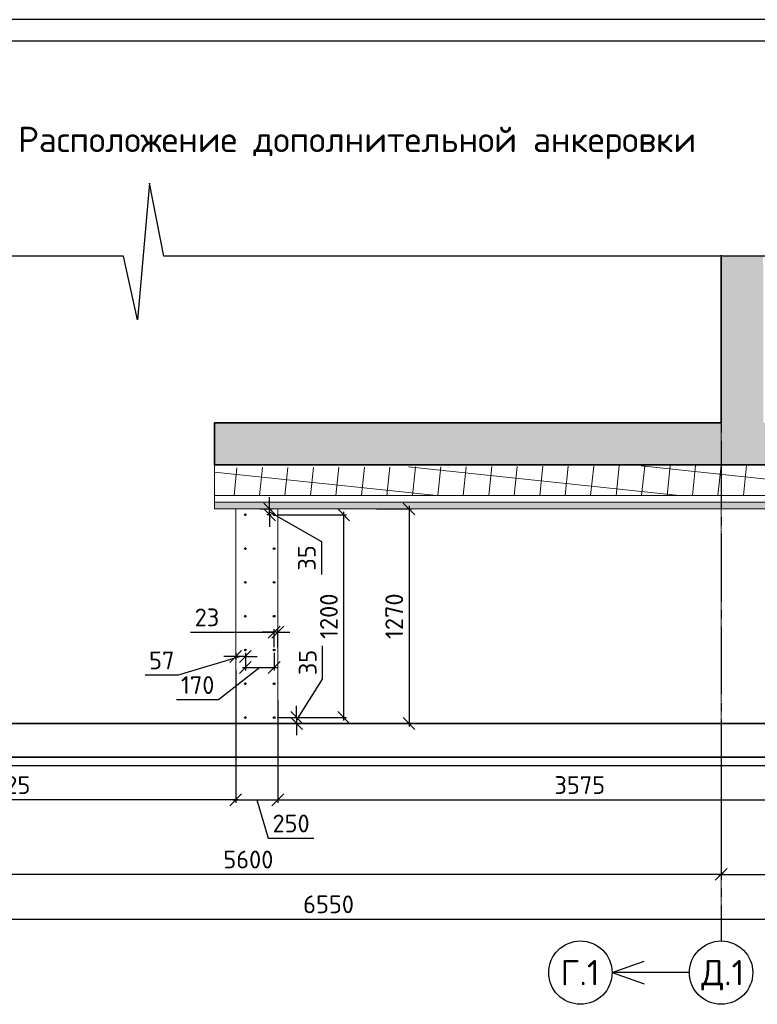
# Model space of a CAD drawing. Header units: millimetres. Extents: x 125896 to 2572636, y -120305 to 130347.
# Tile 207 of 256: x 473478 to 482214, y -85930 to -74273. Entities that reach past the tile are written whole.
import ezdxf

# ---------------------------------------------------------------- set-up
doc = ezdxf.new("R2010")
doc.units = ezdxf.units.MM
for name, pattern in [('______5', [1100, 800, -100, 100, -100]), ('CENTER', [2, 1.25, -0.25, 0.25, -0.25]), ('CENTER2', [28.575, 19.05, -3.175, 3.175, -3.175])]:
    doc.linetypes.add(name, pattern=pattern)
for name, color, linetype in [('11', 7, 'Continuous'), ('СПДС_Оси', 7, 'Continuous'), ('Столовая - обозначения', 7, 'Continuous')]:
    doc.layers.add(name, color=color, linetype=linetype)
for name, color, linetype, lineweight in [('Навесной фасад', 7, 'Continuous', 25), ('ОСИ', 7, 'CENTER', 15), ('Столовая Двери и окна', 7, 'Continuous', 15), ('ТЕКСТ', 7, 'Continuous', 15)]:
    doc.layers.add(name, color=color, linetype=linetype, lineweight=lineweight)
doc.layers.add('Стена_ бетон несущ.', color=7, linetype='Continuous', lineweight=70, true_color=0xb4b496)
doc.styles.get("Standard").update_dxf_attribs({"font": 'isocpeur.ttf'})
doc.dimstyles.new('Осевые', dxfattribs={"dimscale": 0.7, "dimtxt": 450, "dimasz": 400, "dimexe": 100, "dimexo": 100, "dimgap": 100, "dimtad": 1, "dimdec": 0, "dimzin": 0, "dimdsep": 46, "dimtxsty": 'Standard', "dimblk": 'OBLIQUE', "dimcen": 9, "dimdle": 100, "dimazin": 0, "dimtm": 1e-09, "dimtfac": 1, "dimtdec": 0, "dimtofl": 0, "dimtmove": 0, "dimatfit": 3, "dimfxl": 1, "dimtolj": 1, "dimtzin": 0, "dimarcsym": 0})

# ---------------------------------------------------------------- blocks, each defined once
blk = doc.blocks.new('Штамп')
at = {"layer": '11'}
blk.add_line((311470, 126228), (252070, 126228), dxfattribs=at)
at = {"layer": '11', "lineweight": 30}
blk.add_line((254210, 125978), (311220, 125978), dxfattribs=at)
blk = doc.blocks.new('_OBLIQUE')
at = {"color": 0, "linetype": 'ByBlock'}
blk.add_line((-0.5, -0.5), (0.5, 0.5), dxfattribs=at)
blk = doc.blocks.new('*D1252')
at = {"layer": 'Defpoints', "color": 0, "linetype": 'ByBlock', "lineweight": 20, "ltscale": 13, "transparency": 16777216}
for p in [(483685, -82605), (481785, -83695), (483685, -84391)]:
    blk.add_point(p, dxfattribs=at)
at = {"layer": 'ОСИ', "color": 0, "linetype": 'ByBlock', "lineweight": -2, "ltscale": 13, "transparency": 16777216}
for p, q in [((483685, -82640), (483685, -84426)), ((481785, -83730), (481785, -84426)), ((481750, -84391), (483720, -84391))]:
    blk.add_line(p, q, dxfattribs=at)
at = {"layer": 'ОСИ', "color": 0, "linetype": 'ByBlock', "lineweight": -2, "ltscale": 13, "transparency": 16777216, "xscale": 140, "yscale": 140, "zscale": 140, "rotation": 180}
blk.add_blockref('_OBLIQUE', (481785, -84391), dxfattribs=at)
at = {"layer": 'ОСИ', "color": 0, "linetype": 'ByBlock', "lineweight": -2, "ltscale": 13, "transparency": 16777216, "xscale": 140, "yscale": 140, "zscale": 140}
blk.add_blockref('_OBLIQUE', (483685, -84391), dxfattribs=at)
at = {"layer": 'ОСИ', "color": 0, "linetype": 'ByBlock', "ltscale": 13, "transparency": 16777216, "insert": (482735, -84216), "char_height": 210, "attachment_point": 5}
blk.add_mtext('\\A1;950', dxfattribs=at)
blk = doc.blocks.new('*D1253')
at = {"layer": 'Defpoints', "color": 0, "linetype": 'ByBlock', "lineweight": 20, "ltscale": 13, "transparency": 16777216}
for p in [(470586, -82054), (481785, -83277), (470586, -84391)]:
    blk.add_point(p, dxfattribs=at)
at = {"layer": 'ОСИ', "color": 0, "linetype": 'ByBlock', "lineweight": -2, "ltscale": 13, "transparency": 16777216}
for p, q in [((470586, -82089), (470586, -84426)), ((481785, -83312), (481785, -84426)), ((481820, -84391), (470551, -84391))]:
    blk.add_line(p, q, dxfattribs=at)
at = {"layer": 'ОСИ', "color": 0, "linetype": 'ByBlock', "lineweight": -2, "ltscale": 13, "transparency": 16777216, "xscale": 140, "yscale": 140, "zscale": 140, "rotation": 180}
blk.add_blockref('_OBLIQUE', (470586, -84391), dxfattribs=at)
at = {"layer": 'ОСИ', "color": 0, "linetype": 'ByBlock', "lineweight": -2, "ltscale": 13, "transparency": 16777216, "xscale": 140, "yscale": 140, "zscale": 140}
blk.add_blockref('_OBLIQUE', (481785, -84391), dxfattribs=at)
at = {"layer": 'ОСИ', "color": 0, "linetype": 'ByBlock', "ltscale": 13, "transparency": 16777216, "insert": (476186, -84216), "char_height": 210, "attachment_point": 5}
blk.add_mtext('\\A1;5600', dxfattribs=at)
blk = doc.blocks.new('*D1254')
at = {"layer": 'Defpoints', "color": 0, "linetype": 'ByBlock', "lineweight": 20, "ltscale": 13, "transparency": 16777216}
for p in [(470586, -82054), (483685, -82156), (483685, -84921)]:
    blk.add_point(p, dxfattribs=at)
at = {"layer": 'ОСИ', "color": 0, "linetype": 'ByBlock', "lineweight": -2, "ltscale": 13, "transparency": 16777216}
for p, q in [((470586, -82089), (470586, -84956)), ((483685, -82191), (483685, -84956)), ((470551, -84921), (483720, -84921))]:
    blk.add_line(p, q, dxfattribs=at)
at = {"layer": 'ОСИ', "color": 0, "linetype": 'ByBlock', "lineweight": -2, "ltscale": 13, "transparency": 16777216, "xscale": 140, "yscale": 140, "zscale": 140, "rotation": 180}
blk.add_blockref('_OBLIQUE', (470586, -84921), dxfattribs=at)
at = {"layer": 'ОСИ', "color": 0, "linetype": 'ByBlock', "lineweight": -2, "ltscale": 13, "transparency": 16777216, "xscale": 140, "yscale": 140, "zscale": 140}
blk.add_blockref('_OBLIQUE', (483685, -84921), dxfattribs=at)
at = {"layer": 'ОСИ', "color": 0, "linetype": 'ByBlock', "ltscale": 13, "transparency": 16777216, "insert": (477136, -84746), "char_height": 210, "attachment_point": 5}
blk.add_mtext('\\A1;6550', dxfattribs=at)
blk = doc.blocks.new('*D1267')
at = {"layer": 'Defpoints', "color": 0, "linetype": 'ByBlock', "lineweight": 30, "ltscale": 13, "transparency": 16777216}
for p in [(470586, -81906), (476036, -81936), (470586, -83509)]:
    blk.add_point(p, dxfattribs=at)
at = {"layer": 'ОСИ', "color": 0, "linetype": 'ByBlock', "lineweight": -2, "ltscale": 13, "transparency": 16777216}
for p, q in [((470586, -81941), (470586, -83544)), ((476036, -81971), (476036, -83544)), ((476071, -83509), (470551, -83509))]:
    blk.add_line(p, q, dxfattribs=at)
at = {"layer": 'ОСИ', "color": 0, "linetype": 'ByBlock', "lineweight": -2, "ltscale": 13, "transparency": 16777216, "xscale": 140, "yscale": 140, "zscale": 140, "rotation": 180}
blk.add_blockref('_OBLIQUE', (470586, -83509), dxfattribs=at)
at = {"layer": 'ОСИ', "color": 0, "linetype": 'ByBlock', "lineweight": -2, "ltscale": 13, "transparency": 16777216, "xscale": 140, "yscale": 140, "zscale": 140}
blk.add_blockref('_OBLIQUE', (476036, -83509), dxfattribs=at)
at = {"layer": 'ОСИ', "color": 0, "linetype": 'ByBlock', "ltscale": 13, "transparency": 16777216, "insert": (473311, -83334), "char_height": 210, "attachment_point": 5}
blk.add_mtext('\\A1;2725', dxfattribs=at)
blk = doc.blocks.new('*D1268')
at = {"layer": 'Defpoints', "color": 0, "linetype": 'ByBlock', "lineweight": 30, "ltscale": 13, "transparency": 16777216}
for p in [(483685, -82135, 6200), (476536, -82293), (483685, -83509)]:
    blk.add_point(p, dxfattribs=at)
at = {"layer": 'ОСИ', "color": 0, "linetype": 'ByBlock', "lineweight": -2, "ltscale": 13, "transparency": 16777216}
for p, q in [((483685, -82170), (483685, -83544)), ((476536, -82328), (476536, -83544)), ((476501, -83509), (483720, -83509))]:
    blk.add_line(p, q, dxfattribs=at)
at = {"layer": 'ОСИ', "color": 0, "linetype": 'ByBlock', "lineweight": -2, "ltscale": 13, "transparency": 16777216, "xscale": 140, "yscale": 140, "zscale": 140, "rotation": 180}
blk.add_blockref('_OBLIQUE', (476536, -83509), dxfattribs=at)
at = {"layer": 'ОСИ', "color": 0, "linetype": 'ByBlock', "lineweight": -2, "ltscale": 13, "transparency": 16777216, "xscale": 140, "yscale": 140, "zscale": 140}
blk.add_blockref('_OBLIQUE', (483685, -83509), dxfattribs=at)
at = {"layer": 'ОСИ', "color": 0, "linetype": 'ByBlock', "ltscale": 13, "transparency": 16777216, "insert": (480111, -83334), "char_height": 210, "attachment_point": 5}
blk.add_mtext('\\A1;3575', dxfattribs=at)
blk = doc.blocks.new('*D1269')
at = {"layer": 'Defpoints', "color": 0, "linetype": 'ByBlock', "lineweight": 30, "ltscale": 13, "transparency": 16777216}
for p in [(476536, -82293), (476036, -82449), (476536, -83509)]:
    blk.add_point(p, dxfattribs=at)
at = {"layer": 'ОСИ', "color": 0, "linetype": 'ByBlock', "lineweight": -2, "ltscale": 13, "transparency": 16777216}
for p, q in [((476536, -82328), (476536, -83544)), ((476036, -82484), (476036, -83544)), ((476001, -83509), (476571, -83509)), ((476286, -83509), (476422, -83964)), ((476422, -83964), (476961, -83964))]:
    blk.add_line(p, q, dxfattribs=at)
at = {"layer": 'ОСИ', "color": 0, "linetype": 'ByBlock', "lineweight": -2, "ltscale": 13, "transparency": 16777216, "xscale": 140, "yscale": 140, "zscale": 140, "rotation": 180}
blk.add_blockref('_OBLIQUE', (476036, -83509), dxfattribs=at)
at = {"layer": 'ОСИ', "color": 0, "linetype": 'ByBlock', "lineweight": -2, "ltscale": 13, "transparency": 16777216, "xscale": 140, "yscale": 140, "zscale": 140}
blk.add_blockref('_OBLIQUE', (476536, -83509), dxfattribs=at)
at = {"layer": 'ОСИ', "color": 0, "linetype": 'ByBlock', "ltscale": 13, "transparency": 16777216, "insert": (476692, -83789), "char_height": 210, "attachment_point": 5}
blk.add_mtext('\\A1;250', dxfattribs=at)
blk = doc.blocks.new('*D1271')
at = {"layer": 'Defpoints', "color": 0, "linetype": 'ByBlock', "lineweight": 30, "ltscale": 13, "transparency": 16777216}
for p in [(476286, -80065), (476438, -80065), (476491, -80135)]:
    blk.add_point(p, dxfattribs=at)
at = {"layer": 'ОСИ', "color": 0, "linetype": 'ByBlock', "lineweight": -2, "ltscale": 13, "transparency": 16777216}
for p, q in [((476438, -80065), (476438, -79925)), ((476321, -80065), (476473, -80065)), ((476438, -80135), (476438, -80065)), ((476456, -80135), (476403, -80135)), ((476438, -80100), (477053, -80449)), ((476438, -80135), (476438, -80275)), ((477053, -80449), (477053, -80841))]:
    blk.add_line(p, q, dxfattribs=at)
at = {"layer": 'ОСИ', "color": 0, "linetype": 'ByBlock', "lineweight": -2, "ltscale": 13, "transparency": 16777216, "xscale": 140, "yscale": 140, "zscale": 140}
for p, rotation in [((476438, -80065), 270), ((476438, -80135), 90)]:
    blk.add_blockref('_OBLIQUE', p, dxfattribs=dict(at, rotation=rotation))
at = {"layer": 'ОСИ', "color": 0, "linetype": 'ByBlock', "ltscale": 13, "transparency": 16777216, "insert": (476878, -80645), "char_height": 210, "attachment_point": 5, "rotation": 90}
blk.add_mtext('\\A1;35', dxfattribs=at)
blk = doc.blocks.new('*D1272')
at = {"layer": 'Defpoints', "color": 0, "linetype": 'ByBlock', "lineweight": 30, "ltscale": 13, "transparency": 16777216}
for p in [(476491, -82535), (476491, -82605), (476758, -82605)]:
    blk.add_point(p, dxfattribs=at)
at = {"layer": 'ОСИ', "color": 0, "linetype": 'ByBlock', "lineweight": -2, "ltscale": 13, "transparency": 16777216}
for p, q in [((477064, -82079), (477064, -81687)), ((476758, -82570), (477064, -82079)), ((476758, -82535), (476758, -82395)), ((476526, -82535), (476793, -82535)), ((476526, -82605), (476793, -82605)), ((476758, -82535), (476758, -82605)), ((476758, -82605), (476758, -82745))]:
    blk.add_line(p, q, dxfattribs=at)
at = {"layer": 'ОСИ', "color": 0, "linetype": 'ByBlock', "lineweight": -2, "ltscale": 13, "transparency": 16777216, "xscale": 140, "yscale": 140, "zscale": 140}
for p, rotation in [((476758, -82535), 270), ((476758, -82605), 90)]:
    blk.add_blockref('_OBLIQUE', p, dxfattribs=dict(at, rotation=rotation))
at = {"layer": 'ОСИ', "color": 0, "linetype": 'ByBlock', "ltscale": 13, "transparency": 16777216, "insert": (476889, -81883), "char_height": 210, "attachment_point": 5, "rotation": 90}
blk.add_mtext('\\A1;35', dxfattribs=at)
blk = doc.blocks.new('*D1270')
at = {"layer": 'Defpoints', "color": 0, "linetype": 'ByBlock', "lineweight": 30, "ltscale": 13, "transparency": 16777216}
for p in [(476491, -80135), (477315, -80135), (476491, -82535)]:
    blk.add_point(p, dxfattribs=at)
at = {"layer": 'ОСИ', "color": 0, "linetype": 'ByBlock', "lineweight": -2, "ltscale": 13, "transparency": 16777216}
for p, q in [((476526, -80135), (477350, -80135)), ((477315, -82570), (477315, -80100)), ((476526, -82535), (477350, -82535))]:
    blk.add_line(p, q, dxfattribs=at)
at = {"layer": 'ОСИ', "color": 0, "linetype": 'ByBlock', "lineweight": -2, "ltscale": 13, "transparency": 16777216, "xscale": 140, "yscale": 140, "zscale": 140}
for p, rotation in [((477315, -80135), 90), ((477315, -82535), 270)]:
    blk.add_blockref('_OBLIQUE', p, dxfattribs=dict(at, rotation=rotation))
at = {"layer": 'ОСИ', "color": 0, "linetype": 'ByBlock', "ltscale": 13, "transparency": 16777216, "insert": (477140, -81335), "char_height": 210, "attachment_point": 5, "rotation": 90}
blk.add_mtext('\\A1;1200', dxfattribs=at)
blk = doc.blocks.new('*D1273')
at = {"layer": 'Defpoints', "color": 0, "linetype": 'ByBlock', "lineweight": 30, "ltscale": 13, "transparency": 16777216}
for p in [(476151, -81735), (476491, -81735), (476491, -81942)]:
    blk.add_point(p, dxfattribs=at)
at = {"layer": 'ОСИ', "color": 0, "linetype": 'ByBlock', "lineweight": -2, "ltscale": 13, "transparency": 16777216}
for p, q in [((476151, -81770), (476151, -81977)), ((476491, -81770), (476491, -81977)), ((476321, -81942), (475834, -82325)), ((476116, -81942), (476526, -81942)), ((475834, -82325), (475337, -82325))]:
    blk.add_line(p, q, dxfattribs=at)
at = {"layer": 'ОСИ', "color": 0, "linetype": 'ByBlock', "lineweight": -2, "ltscale": 13, "transparency": 16777216, "xscale": 140, "yscale": 140, "zscale": 140, "rotation": 180}
blk.add_blockref('_OBLIQUE', (476151, -81942), dxfattribs=at)
at = {"layer": 'ОСИ', "color": 0, "linetype": 'ByBlock', "lineweight": -2, "ltscale": 13, "transparency": 16777216, "xscale": 140, "yscale": 140, "zscale": 140}
blk.add_blockref('_OBLIQUE', (476491, -81942), dxfattribs=at)
at = {"layer": 'ОСИ', "color": 0, "linetype": 'ByBlock', "ltscale": 13, "transparency": 16777216, "insert": (475586, -82150), "char_height": 210, "attachment_point": 5}
blk.add_mtext('\\A1;170', dxfattribs=at)
blk = doc.blocks.new('*D1274')
at = {"layer": 'Defpoints', "color": 0, "linetype": 'ByBlock', "lineweight": 30, "ltscale": 13, "transparency": 16777216}
for p in [(476036, -81735), (476036, -81812), (476151, -81735)]:
    blk.add_point(p, dxfattribs=at)
at = {"layer": 'ОСИ', "color": 0, "linetype": 'ByBlock', "lineweight": -2, "ltscale": 13, "transparency": 16777216}
for p, q in [((476093, -81812), (475356, -82033)), ((476036, -81812), (475896, -81812)), ((476036, -81770), (476036, -81847)), ((476151, -81812), (476036, -81812)), ((476151, -81770), (476151, -81847)), ((476151, -81812), (476291, -81812)), ((475356, -82033), (474964, -82033))]:
    blk.add_line(p, q, dxfattribs=at)
at = {"layer": 'ОСИ', "color": 0, "linetype": 'ByBlock', "lineweight": -2, "ltscale": 13, "transparency": 16777216, "xscale": 140, "yscale": 140, "zscale": 140}
blk.add_blockref('_OBLIQUE', (476036, -81812), dxfattribs=at)
at = {"layer": 'ОСИ', "color": 0, "linetype": 'ByBlock', "lineweight": -2, "ltscale": 13, "transparency": 16777216, "xscale": 140, "yscale": 140, "zscale": 140, "rotation": 180}
blk.add_blockref('_OBLIQUE', (476151, -81812), dxfattribs=at)
at = {"layer": 'ОСИ', "color": 0, "linetype": 'ByBlock', "ltscale": 13, "transparency": 16777216, "insert": (475160, -81858), "char_height": 210, "attachment_point": 5}
blk.add_mtext('\\A1;57', dxfattribs=at)
blk = doc.blocks.new('*D1275')
at = {"layer": 'Defpoints', "color": 0, "linetype": 'ByBlock', "lineweight": 30, "ltscale": 13, "transparency": 16777216}
for p in [(476491, -81524), (476491, -81735), (476536, -81735)]:
    blk.add_point(p, dxfattribs=at)
at = {"layer": 'ОСИ', "color": 0, "linetype": 'ByBlock', "lineweight": -2, "ltscale": 13, "transparency": 16777216}
for p, q in [((475500, -81524), (476491, -81524)), ((476491, -81524), (476351, -81524)), ((476491, -81700), (476491, -81489)), ((476536, -81524), (476491, -81524)), ((476536, -81700), (476536, -81489)), ((476536, -81524), (476676, -81524))]:
    blk.add_line(p, q, dxfattribs=at)
at = {"layer": 'ОСИ', "color": 0, "linetype": 'ByBlock', "lineweight": -2, "ltscale": 13, "transparency": 16777216, "xscale": 140, "yscale": 140, "zscale": 140}
blk.add_blockref('_OBLIQUE', (476491, -81524), dxfattribs=at)
at = {"layer": 'ОСИ', "color": 0, "linetype": 'ByBlock', "lineweight": -2, "ltscale": 13, "transparency": 16777216, "xscale": 140, "yscale": 140, "zscale": 140, "rotation": 180}
blk.add_blockref('_OBLIQUE', (476536, -81524), dxfattribs=at)
at = {"layer": 'ОСИ', "color": 0, "linetype": 'ByBlock', "ltscale": 13, "transparency": 16777216, "insert": (475696, -81349), "char_height": 210, "attachment_point": 5}
blk.add_mtext('\\A1;23', dxfattribs=at)
blk = doc.blocks.new('*D1276')
at = {"layer": 'Defpoints', "color": 0, "linetype": 'ByBlock', "lineweight": 30, "ltscale": 13, "transparency": 16777216}
for p in [(477667, -80065), (477667, -82605), (478089, -82605)]:
    blk.add_point(p, dxfattribs=at)
at = {"layer": 'ОСИ', "color": 0, "linetype": 'ByBlock', "lineweight": -2, "ltscale": 13, "transparency": 16777216}
for p, q in [((477702, -80065), (478124, -80065)), ((478089, -80030), (478089, -82640)), ((477702, -82605), (478124, -82605))]:
    blk.add_line(p, q, dxfattribs=at)
at = {"layer": 'ОСИ', "color": 0, "linetype": 'ByBlock', "lineweight": -2, "ltscale": 13, "transparency": 16777216, "xscale": 140, "yscale": 140, "zscale": 140}
for p, rotation in [((478089, -80065), 90), ((478089, -82605), 270)]:
    blk.add_blockref('_OBLIQUE', p, dxfattribs=dict(at, rotation=rotation))
at = {"layer": 'ОСИ', "color": 0, "linetype": 'ByBlock', "ltscale": 13, "transparency": 16777216, "insert": (477914, -81335), "char_height": 210, "attachment_point": 5, "rotation": 90}
blk.add_mtext('\\A1;1270', dxfattribs=at)

msp = doc.modelspace()

# ---------------------------------------------------------------- hatches: boundary and pattern name
at = {"layer": 'Навесной фасад', "linetype": 'Continuous', "lineweight": 18, "transparency": 33554687}
h = msp.add_hatch(dxfattribs=at)
h.set_pattern_fill('__________6', color=41, scale=200, angle=309, style=0, pattern_type=2)
h.set_pattern_definition([(354, (2150532.12, -670724.85), (31.358537, 298.35657), []), (84, (2150532.12, -670724.85), (-298.35657, 31.358537), [])])
edge = h.paths.add_edge_path()
edge.add_line((475786, -79544.6), (475786, -79904.6))
edge.add_line((475789.8, -79904.6), (483285.5, -79904.6))
edge.add_line((483285.5, -79904.6), (483285.5, -79544.6))
edge.add_line((483285.5, -79544.6), (475786, -79577.8))
edge.add_line((475786, -79577.8), (475786, -79544.6))
at = {"layer": 'Навесной фасад', "linetype": 'Continuous', "lineweight": 18, "true_color": 0xf0b464, "transparency": 33554687}
msp.add_hatch(color=31, dxfattribs=at).paths.add_polyline_path([(483285.5, -79984.6), (475786, -79984.6), (475786, -80064.6), (483285.5, -80064.6)])
at = {"layer": 'Стена_ бетон несущ.', "linetype": 'Continuous', "lineweight": 18, "true_color": 0xf1f1f1, "transparency": 33554687}
for points in [[(481783, -77074.1), (481785.5, -79533.3), (482285.5, -79533.3), (482283, -77074.1)], [(481785.5, -79044.6), (475786, -79044.6), (475786, -79544.6), (483685.5, -79544.6), (483685.5, -79044.6), (482285.5, -79044.6), (482285.5, -79533.3), (481785.5, -79533.3)]]:
    msp.add_hatch(color=7, dxfattribs=at).paths.add_polyline_path(points)
at = {"layer": 'Столовая Двери и окна', "lineweight": 30}
h = msp.add_hatch(color=5, dxfattribs=at)
edge = h.paths.add_edge_path()
edge.add_arc((476151, -80134.6), 10, 0, 360)
h = msp.add_hatch(color=5, dxfattribs=at)
edge = h.paths.add_edge_path()
edge.add_arc((476491, -80134.6), 10, 0, 360)
h = msp.add_hatch(color=5, dxfattribs=at)
edge = h.paths.add_edge_path()
edge.add_arc((476151, -80534.6), 10, 0, 360)
h = msp.add_hatch(color=5, dxfattribs=at)
edge = h.paths.add_edge_path()
edge.add_arc((476491, -80534.6), 10, 0, 360)
h = msp.add_hatch(color=5, dxfattribs=at)
edge = h.paths.add_edge_path()
edge.add_arc((476151, -80934.6), 10, 0, 360)
h = msp.add_hatch(color=5, dxfattribs=at)
edge = h.paths.add_edge_path()
edge.add_arc((476491, -80934.6), 10, 0, 360)
h = msp.add_hatch(color=5, dxfattribs=at)
edge = h.paths.add_edge_path()
edge.add_arc((476151, -81334.6), 10, 0, 360)
h = msp.add_hatch(color=5, dxfattribs=at)
edge = h.paths.add_edge_path()
edge.add_arc((476491, -81334.6), 10, 0, 360)
h = msp.add_hatch(color=5, dxfattribs=at)
edge = h.paths.add_edge_path()
edge.add_arc((476151, -81734.6), 10, 0, 360)
h = msp.add_hatch(color=5, dxfattribs=at)
edge = h.paths.add_edge_path()
edge.add_arc((476491, -81734.6), 10, 0, 360)
h = msp.add_hatch(color=5, dxfattribs=at)
edge = h.paths.add_edge_path()
edge.add_arc((476151, -82134.6), 10, 0, 360)
h = msp.add_hatch(color=5, dxfattribs=at)
edge = h.paths.add_edge_path()
edge.add_arc((476491, -82134.6), 10, 0, 360)
h = msp.add_hatch(color=5, dxfattribs=at)
edge = h.paths.add_edge_path()
edge.add_arc((476151, -82534.6), 10, 0, 360)
h = msp.add_hatch(color=5, dxfattribs=at)
edge = h.paths.add_edge_path()
edge.add_arc((476491, -82534.6), 10, 0, 360)

# ---------------------------------------------------------------- linework, layer by layer
at = {"layer": 'Навесной фасад', "color": 41, "linetype": 'Continuous', "lineweight": 13, "transparency": 33554687}
for p, q in [((475786, -79904.6), (475786, -79544.6)), ((475786, -79544.6), (475786, -79544.6)), ((483285.5, -79544.6), (475786, -79544.6)), ((475786, -79904.6), (483285.5, -79904.6))]:
    msp.add_line(p, q, dxfattribs=at)
at = {"layer": 'Навесной фасад', "color": 7, "linetype": 'Continuous', "lineweight": 13, "transparency": 33554687}
for p, q in [((475786, -79984.6), (475786, -79904.6)), ((483285.5, -79904.6), (475786, -79904.6)), ((475786, -80064.6), (475786, -79984.6)), ((475786, -79984.6), (483285.5, -79984.6)), ((483285.5, -79984.6), (475786, -79984.6)), ((475786, -80064.6), (483285.5, -80064.6))]:
    msp.add_line(p, q, dxfattribs=at)
at = {"layer": 'ОСИ', "color": 16, "linetype": '______5', "lineweight": 25, "transparency": 33554687}
msp.add_line((481785.5, -77059.1), (481785.5, -85179.6), dxfattribs=at)
at = {"layer": 'ОСИ', "color": 16, "linetype": 'CENTER2', "lineweight": 15, "ltscale": 0.2, "transparency": 33554687}
msp.add_line((481785.5, -77070.1), (481785.5, -85179.6), dxfattribs=at)
at = {"layer": 'СПДС_Оси', "linetype": 'Continuous', "lineweight": 25, "ltscale": 150}
for centre in [(480118.8, -85554.6), (481785.5, -85554.6)]:
    msp.add_circle(centre, 375, dxfattribs=at)
at = {"layer": 'Стена_ бетон несущ.', "color": 7, "linetype": 'Continuous', "lineweight": 35, "transparency": 33554687}
for p, q in [((481785.5, -77059.2), (481785.5, -79044.6)), ((481785.5, -77070.2), (481785.5, -79044.6)), ((475786, -79544.6), (475786, -79044.6)), ((481785.5, -79044.6), (475786, -79044.6)), ((475786, -79544.6), (483685.5, -79544.6)), ((483285.5, -82604.6), (471785.5, -82604.6)), ((466549.3, -83004.6), (483685.5, -83004.6))]:
    msp.add_line(p, q, dxfattribs=at)
at = {"layer": 'Столовая Двери и окна', "color": 18, "lineweight": 25, "true_color": 0x000000}
for p, q in [((475016.1, -76209.8), (474872.4, -77827.2)), ((475186.2, -77074.1), (475016.1, -76209.8)), ((474707.8, -77074.1), (466293.7, -77074.1)), ((474872.4, -77827.2), (474707.8, -77074.1)), ((484075.1, -77074.1), (475186.2, -77074.1)), ((480493.8, -85554.6), (480874.8, -85420.3)), ((481410.5, -85554.6), (480493.8, -85554.6)), ((480493.8, -85554.6), (480874.8, -85689))]:
    msp.add_line(p, q, dxfattribs=at)
at = {"layer": 'Столовая Двери и окна', "color": 5, "lineweight": 30, "elevation": -720}
msp.add_lwpolyline([(483785.5, -79044.6), (483785.5, -80044.6), (483785.5, -83104.6), (469085.5, -83104.6), (469085.5, -83104.6), (466549.3, -83104.6), (466549.3, -83104.6)], dxfattribs=at)
at = {"layer": 'Столовая Двери и окна', "color": 18, "lineweight": 30, "true_color": 0x000000}
msp.add_lwpolyline([(470586.2, -79544.6), (470986.2, -79544.6), (470986.2, -82604.6), (483285.5, -82604.6), (483285.5, -79544.6), (483685.5, -79544.6), (483685.5, -83004.6), (470586.2, -83004.6), (470586.2, -79544.6)], dxfattribs=at)
msp.add_lwpolyline([(470586.2, -79544.6), (470986.2, -79544.6), (470986.2, -82604.6), (483285.5, -82604.6), (483285.5, -79544.6), (483685.5, -79544.6), (483685.5, -83004.6), (470586.2, -83004.6), (470586.2, -79544.6)], dxfattribs=at)
at = {"layer": 'Столовая Двери и окна', "color": 18, "lineweight": 20, "true_color": 0x000000}
msp.add_lwpolyline([(476036, -82604.6), (476536, -82604.6), (476536, -80064.6), (476036, -80064.6)], close=True, dxfattribs=at)
at = {"layer": 'Столовая Двери и окна', "color": 5, "lineweight": 30}
for centre in [(476151, -80134.6), (476491, -80134.6), (476151, -80534.6), (476491, -80534.6), (476151, -80934.6), (476491, -80934.6), (476151, -81334.6), (476491, -81334.6), (476151, -81734.6), (476491, -81734.6), (476151, -82134.6), (476491, -82134.6), (476151, -82534.6), (476491, -82534.6)]:
    msp.add_circle(centre, 10, dxfattribs=at)

# ---------------------------------------------------------------- block references
at = {"layer": 'Столовая - обозначения', "color": 252, "lineweight": 20, "true_color": 0x939598}
msp.add_blockref('Штамп', (210362.6, -200500.5), dxfattribs=at)

# ---------------------------------------------------------------- texts
at = {"layer": 'СПДС_Оси', "linetype": 'Continuous', "lineweight": 25, "ltscale": 150, "char_height": 300, "width": 825, "attachment_point": 1}
for s, insert in [('Г.1', (479883.4, -85404.5)), ('Д.1', (481550.1, -85404.5))]:
    msp.add_mtext(s, dxfattribs=dict(at, insert=insert))
at = {"layer": 'ТЕКСТ', "lineweight": 25}
msp.add_text('Расположение дополнительной анкеровки', height=300, dxfattribs=at).set_placement((473458.5, -75841.1))

# ---------------------------------------------------------------- dimensions: what is measured, and where the dimension line sits
at = {"layer": 'ОСИ', "linetype": 'ByBlock', "ltscale": 13}
for base, p1, p2, picture, middle in [((476438.2, -80064.6), (476491, -80134.6), (476286, -80064.6), '*D1271', (477052.6, -80518.8)), ((476758.3, -82604.6), (476491, -82534.6), (476491, -82604.6), '*D1272', (477064, -82009))]:
    dim = msp.add_linear_dim(base=base, p1=p1, p2=p2, angle=270, dimstyle='Осевые', override={"dimtxt": 300, "dimasz": 200, "dimexe": 50, "dimexo": 50, "dimlfac": 0.5, "dimdle": 50, "dimtmove": 1}, dxfattribs=at)
    dim.commit()
    dim.dimension.update_dxf_attribs({"geometry": picture, "text_midpoint": middle, "dimtype": 160})
for base, p1, p2, angle, picture, middle in [((477314.6, -80134.6), (476491, -82534.6), (476491, -80134.6), 270, '*D1270', (477139.6, -81334.6)), ((478089.1, -82604.6, -5480), (477667.4, -80064.6, -5480), (477667.4, -82604.6, -5480), 90, '*D1276', (477914.1, -81334.6, -5480))]:
    dim = msp.add_linear_dim(base=base, p1=p1, p2=p2, angle=angle, dimstyle='Осевые', override={"dimtxt": 300, "dimasz": 200, "dimexe": 50, "dimexo": 50, "dimlfac": 0.5, "dimdle": 50, "dimtmove": 1}, dxfattribs=at)
    dim.commit()
    dim.dimension.update_dxf_attribs({"geometry": picture, "text_midpoint": middle})
for base, p1, p2, picture, middle in [((476490.9515944, -81523.8928093), (476535.9515944, -81734.5001653), (476490.9515944, -81734.5715171), '*D1275', (475696.4396504, -81372.3269198)), ((476035.9515944, -81812.0490768), (476150.9515944, -81734.5715171), (476035.9515944, -81734.5715171), '*D1274', (475286.4621756, -82032.910846)), ((476491, -81941.8), (476151, -81734.6), (476491, -81734.6), '*D1273', (475764.1, -82324.6))]:
    dim = msp.add_linear_dim(base=base, p1=p1, p2=p2, dimstyle='Осевые', override={"dimtxt": 300, "dimasz": 200, "dimexe": 50, "dimexo": 50, "dimlfac": 0.5, "dimdle": 50, "dimtmove": 1}, dxfattribs=at)
    dim.commit()
    dim.dimension.update_dxf_attribs({"geometry": picture, "text_midpoint": middle, "dimtype": 160})
for base, p1, p2, picture, middle in [((470586.2, -83508.8), (476036, -81936.2), (470586.2, -81906.2), '*D1267', (473311.1, -83333.8)), ((470586.2, -84391.2), (481785.5, -83276.9), (470586.2, -82054.3), '*D1253', (476185.9, -84216.2)), ((483685.5, -84920.8), (470586.2, -82054.3), (483685.5, -82155.7), '*D1254', (477135.9, -84745.8)), ((483685.5, -83508.8), (476536, -82293.2), (483685.5, -82134.6, 6200), '*D1268', (480110.7, -83333.8)), ((476536, -83508.8), (476036, -82448.5), (476536, -82293.2), '*D1269', (476492.5, -83788.8)), ((483685.5, -84391.2), (481785.5, -83695.2), (483685.5, -82604.6), '*D1252', (482735.5, -84216.2))]:
    dim = msp.add_linear_dim(base=base, p1=p1, p2=p2, dimstyle='Осевые', override={"dimtxt": 300, "dimasz": 200, "dimexe": 50, "dimexo": 50, "dimlfac": 0.5, "dimdle": 50, "dimtmove": 1}, dxfattribs=at)
    dim.commit()
    dim.dimension.update_dxf_attribs({"geometry": picture, "text_midpoint": middle})

doc.saveas('drawing.dxf')
